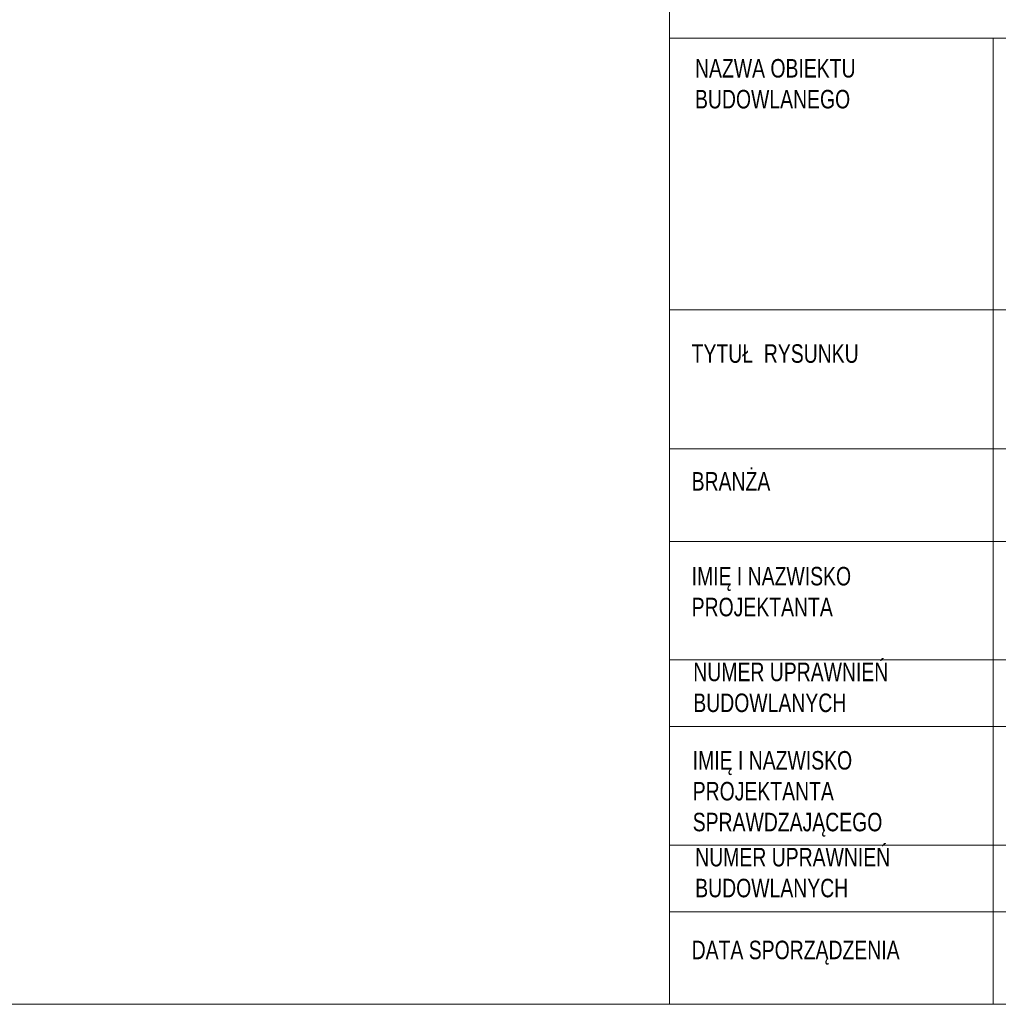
# Model space of a CAD drawing. Header units: inches. Extents: x 43593 to 117387, y -66787 to -26237.
# Tile 232 of 256: x 49191 to 50248, y -32152 to -31088. Entities that reach past the tile are written whole.
import ezdxf

# ---------------------------------------------------------------- set-up
doc = ezdxf.new("R2010")
doc.units = ezdxf.units.IN
doc.header["$MEASUREMENT"] = 0
doc.layers.get('0').update_dxf_attribs({"lineweight": 0})
doc.layers.add('A--tabelka rysunku', color=7, linetype='Continuous', lineweight=0)
doc.styles.add('Arial narrow', font='arial.ttf', dxfattribs={"width": 0.75})
doc.styles.add('STYL-1', font='arial.ttf', dxfattribs={"width": 0.75})

msp = doc.modelspace()

# ---------------------------------------------------------------- linework, layer by layer
msp.add_lwpolyline([(43992.917, -32151.83), (51892.917, -32151.83), (51892.917, -26411.83), (43992.917, -26411.83)], close=True)
at = {"layer": 'A--tabelka rysunku', "linetype": 'Continuous'}
for p, q in [((51892.917, -31108.081), (49892.917, -31108.081)), ((50242.917, -31108.081), (50242.917, -32151.83)), ((51892.917, -31401.83), (49892.917, -31401.83)), ((51892.917, -31401.83), (49892.917, -31401.83)), ((51892.917, -31551.83), (49892.917, -31551.83)), ((51892.917, -31651.83), (49892.917, -31651.83)), ((51192.917, -31779.83), (49892.917, -31779.83)), ((51542.917, -31851.83), (49892.917, -31851.83)), ((51192.917, -31979.83), (49892.917, -31979.83)), ((51542.917, -32051.83), (49892.917, -32051.83))]:
    msp.add_line(p, q, dxfattribs=at)
msp.add_lwpolyline([(49892.917, -32151.83), (51892.917, -32151.83), (51892.917, -30951.83), (49892.917, -30951.83)], close=True, dxfattribs=at)

# ---------------------------------------------------------------- texts
at = {"layer": 'A--tabelka rysunku', "char_height": 20, "width": 1108.7055, "attachment_point": 1, "style": 'Arial narrow'}
for s, insert in [('NAZWA OBIEKTU\\PBUDOWLANEGO', (49920.616, -31130.781)), ('TYTUŁ  RYSUNKU', (49916.993, -31438.905)), ('BRANŻA', (49916.993, -31576.932)), ('IMIĘ I NAZWISKO \\PPROJEKTANTA', (49916.993, -31679.362)), ('NUMER UPRAWNIEŃ \\PBUDOWLANYCH', (49918.772, -31782.814)), ('IMIĘ I NAZWISKO \\PPROJEKTANTA\\PSPRAWDZAJĄCEGO', (49918.131, -31878.278)), ('NUMER UPRAWNIEŃ \\PBUDOWLANYCH', (49920.854, -31982.884)), ('DATA SPORZĄDZENIA', (49916.993, -32083.127))]:
    msp.add_mtext(s, dxfattribs=dict(at, insert=insert))
at = {"layer": 'A--tabelka rysunku', "ltscale": 35, "insert": (51055.555, -31433.351), "char_height": 72, "width": 2357.50465, "attachment_point": 2, "style": 'STYL-1'}
msp.add_mtext('SCHEMAT ZAGOSPODAROWANIA TERENU', dxfattribs=at)

doc.saveas('drawing.dxf')
